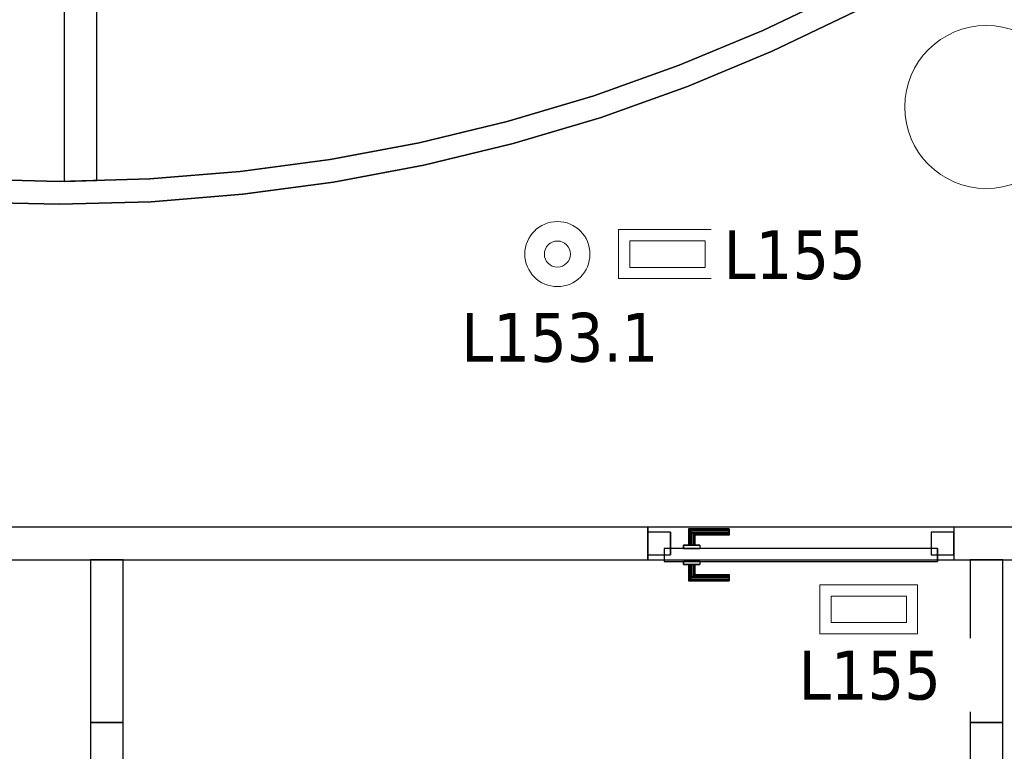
# Model space of a CAD drawing. Header units: metres. Extents: x 391.1 to 427.5, y 12.7 to 28.4.
# Tile 124 of 151: x 413.2 to 416.2, y 15.8 to 18.1. Entities that reach past the tile are written whole.
import ezdxf

# ---------------------------------------------------------------- set-up
doc = ezdxf.new("R2010")
doc.units = ezdxf.units.M
doc.layers.add('01_CARPINTERIA', color=5, linetype='Continuous', lineweight=25, true_color=0x0000ff)
for name, color, linetype, lineweight in [('A-COLS-____-MCUT', 7, 'Continuous', 18), ('A-COLS-____-OTLN', 7, 'Continuous', 18), ('A-DETL-GENF-OTLN', 7, 'Continuous', 18), ('A-GENM-____-OTLN', 7, 'Continuous', 18), ('A-WALL-____-MCUT', 7, 'Continuous', 25), ('A-WALL-____-OTLN', 7, 'Continuous', 25), ('E-LITE-____-IDEN', 7, 'Continuous', 30), ('E-LITE-EQPM-IDEN', 7, 'Continuous', 30)]:
    doc.layers.add(name, color=color, linetype=linetype, lineweight=lineweight)
doc.styles.add('Tahoma_4', font='tahoma.ttf', dxfattribs={"height": 0.15})

# ---------------------------------------------------------------- blocks, each defined once
blk = doc.blocks.new('Family - LONDR55-XX_ZZ-ARQ-CAA-M3D-Londres55-154778-04_ENLLUMENAT_P1')
at = {"layer": '01_CARPINTERIA', "color": 161, "true_color": 0xaaaaff}
for p, q in [((0.69, 0.1487), (0.69, 0.15)), ((0.69, 0.15), (0.69, 0.1487)), ((0.815, 0.15), (0.69, 0.15)), ((0.69, 0.145), (0.69, 0.1487)), ((0.69, 0.1487), (0.69, 0.145)), ((0.8137, 0.1487), (0.69, 0.1487)), ((0.8137, 0.1487), (0.69, 0.1487)), ((0.69, 0.14), (0.69, 0.145)), ((0.69, 0.145), (0.69, 0.14)), ((0.81, 0.145), (0.69, 0.145)), ((0.81, 0.145), (0.69, 0.145)), ((0.69, 0.135), (0.69, 0.14)), ((0.69, 0.14), (0.69, 0.135)), ((0.69, 0.14), (0.805, 0.14)), ((0.805, 0.14), (0.69, 0.14)), ((0.69, 0.135), (0.69, 0.1313)), ((0.69, 0.1313), (0.69, 0.135)), ((0.8, 0.135), (0.69, 0.135)), ((0.8, 0.135), (0.69, 0.135)), ((0.69, 0.1313), (0.69, 0.13)), ((0.69, 0.13), (0.69, 0.1313)), ((0.7963, 0.1313), (0.69, 0.1313)), ((0.7963, 0.1313), (0.69, 0.1313)), ((0.795, 0.13), (0.69, 0.13)), ((0.795, 0.13), (0.7963, 0.1313)), ((0.7963, 0.1313), (0.795, 0.13)), ((0.795, 0.1), (0.795, 0.13)), ((0.7963, 0.1313), (0.8, 0.135)), ((0.8, 0.135), (0.7963, 0.1313)), ((0.7963, 0.1), (0.7963, 0.1313)), ((0.7963, 0.1), (0.7963, 0.1313)), ((0.8, 0.135), (0.805, 0.14)), ((0.805, 0.14), (0.8, 0.135)), ((0.8, 0.1), (0.8, 0.135)), ((0.8, 0.1), (0.8, 0.135)), ((0.81, 0.145), (0.805, 0.14)), ((0.805, 0.14), (0.81, 0.145)), ((0.805, 0.14), (0.805, 0.1)), ((0.805, 0.1), (0.805, 0.14)), ((0.8137, 0.1487), (0.81, 0.145)), ((0.81, 0.145), (0.8137, 0.1487)), ((0.81, 0.1), (0.81, 0.145)), ((0.81, 0.1), (0.81, 0.145)), ((0.815, 0.15), (0.8137, 0.1487)), ((0.8137, 0.1487), (0.815, 0.15)), ((0.8137, 0.1), (0.8137, 0.1487)), ((0.8137, 0.1), (0.8137, 0.1487)), ((0.815, 0.1), (0.815, 0.15)), ((0.83, 0.1), (0.78, 0.1)), ((0.78, 0.1), (0.83, 0.1)), ((0.78, 0.09), (0.78, 0.1)), ((0.78, 0.09), (0.78, 0.1)), ((0.7963, 0.1), (0.795, 0.1)), ((0.795, 0.1), (0.7963, 0.1)), ((0.8, 0.1), (0.7963, 0.1)), ((0.7963, 0.1), (0.8, 0.1)), ((0.805, 0.1), (0.8, 0.1)), ((0.8, 0.1), (0.805, 0.1)), ((0.81, 0.1), (0.805, 0.1)), ((0.805, 0.1), (0.81, 0.1)), ((0.81, 0.1), (0.8137, 0.1)), ((0.8137, 0.1), (0.81, 0.1)), ((0.8137, 0.1), (0.815, 0.1)), ((0.815, 0.1), (0.8137, 0.1)), ((0.83, 0.09), (0.83, 0.1)), ((0.83, 0.1), (0.83, 0.09)), ((0.07, 0.07), (0, 0.07)), ((0, 0.07), (0, 0)), ((0.07, 0.07), (0, 0.07)), ((0, 0), (0, 0.07)), ((0.89, 0.09), (0.05, 0.09)), ((0.05, 0.09), (0.05, 0.05)), ((0.89, 0.09), (0.05, 0.09)), ((0.05, 0.05), (0.05, 0.09)), ((0.07, 0), (0.07, 0.07)), ((0.07, 0), (0.07, 0.07)), ((0.83, 0.09), (0.78, 0.09)), ((0.78, 0.09), (0.83, 0.09)), ((0.94, 0.07), (0.87, 0.07)), ((0.87, 0.07), (0.87, 0)), ((0.94, 0.07), (0.87, 0.07)), ((0.87, 0), (0.87, 0.07)), ((0.89, 0.05), (0.89, 0.09)), ((0.89, 0.05), (0.89, 0.09)), ((0.94, 0), (0.94, 0.07)), ((0.94, 0), (0.94, 0.07)), ((0.05, 0.05), (0.89, 0.05)), ((0.05, 0.05), (0.89, 0.05)), ((0.78, 0.05), (0.83, 0.05)), ((0.83, 0.05), (0.78, 0.05)), ((0.78, 0.04), (0.78, 0.05)), ((0.78, 0.04), (0.78, 0.05)), ((0.78, 0.04), (0.83, 0.04)), ((0.83, 0.04), (0.78, 0.04)), ((0.7963, 0.04), (0.795, 0.04)), ((0.795, 0.04), (0.7963, 0.04)), ((0.795, 0.01), (0.795, 0.04)), ((0.8, 0.04), (0.7963, 0.04)), ((0.7963, 0.04), (0.8, 0.04)), ((0.7963, 0.0087), (0.7963, 0.04)), ((0.7963, 0.0087), (0.7963, 0.04)), ((0.8, 0.04), (0.805, 0.04)), ((0.805, 0.04), (0.8, 0.04)), ((0.8, 0.005), (0.8, 0.04)), ((0.8, 0.005), (0.8, 0.04)), ((0.805, 0.04), (0.81, 0.04)), ((0.81, 0.04), (0.805, 0.04)), ((0.805, 0.04), (0.805, 0)), ((0.805, 0), (0.805, 0.04)), ((0.81, 0.04), (0.8137, 0.04)), ((0.8137, 0.04), (0.81, 0.04)), ((0.81, -0.005), (0.81, 0.04)), ((0.81, -0.005), (0.81, 0.04)), ((0.8137, 0.04), (0.815, 0.04)), ((0.815, 0.04), (0.8137, 0.04)), ((0.8137, -0.0087), (0.8137, 0.04)), ((0.8137, -0.0087), (0.8137, 0.04)), ((0.815, -0.01), (0.815, 0.04)), ((0.83, 0.04), (0.83, 0.05)), ((0.83, 0.05), (0.83, 0.04)), ((0, 0), (0.07, 0)), ((0, 0), (0.07, 0)), ((0.69, 0.0087), (0.69, 0.01)), ((0.69, 0.01), (0.69, 0.0087)), ((0.69, 0.01), (0.795, 0.01)), ((0.69, 0.005), (0.69, 0.0087)), ((0.69, 0.0087), (0.69, 0.005)), ((0.69, 0.0087), (0.7963, 0.0087)), ((0.69, 0.0087), (0.7963, 0.0087)), ((0.69, 0), (0.69, 0.005)), ((0.69, 0.005), (0.69, 0)), ((0.69, 0.005), (0.8, 0.005)), ((0.69, 0.005), (0.8, 0.005)), ((0.69, -0.005), (0.69, 0)), ((0.69, 0), (0.69, -0.005)), ((0.805, 0), (0.69, 0)), ((0.69, 0), (0.805, 0)), ((0.7963, 0.0087), (0.795, 0.01)), ((0.795, 0.01), (0.7963, 0.0087)), ((0.8, 0.005), (0.7963, 0.0087)), ((0.7963, 0.0087), (0.8, 0.005)), ((0.805, 0), (0.8, 0.005)), ((0.8, 0.005), (0.805, 0)), ((0.805, 0), (0.81, -0.005)), ((0.87, 0), (0.94, 0)), ((0.87, 0), (0.94, 0)), ((0.69, -0.005), (0.69, -0.0087)), ((0.69, -0.0087), (0.69, -0.005)), ((0.69, -0.005), (0.81, -0.005)), ((0.69, -0.005), (0.81, -0.005)), ((0.69, -0.0087), (0.69, -0.01)), ((0.69, -0.01), (0.69, -0.0087)), ((0.69, -0.0087), (0.8137, -0.0087)), ((0.69, -0.0087), (0.8137, -0.0087)), ((0.69, -0.01), (0.815, -0.01)), ((0.81, -0.005), (0.805, 0)), ((0.81, -0.005), (0.8137, -0.0087)), ((0.8137, -0.0087), (0.81, -0.005)), ((0.8137, -0.0087), (0.815, -0.01)), ((0.815, -0.01), (0.8137, -0.0087))]:
    blk.add_line(p, q, dxfattribs=at)
blk = doc.blocks.new('Family - Porta P1-154779-04_ENLLUMENAT_P1')
blk.add_blockref('Family - LONDR55-XX_ZZ-ARQ-CAA-M3D-Londres55-154778-04_ENLLUMENAT_P1', (0, 0))
blk = doc.blocks.new('Family - Envans P1-154847-04_ENLLUMENAT_P1')
at = {"layer": 'A-WALL-____-MCUT', "color": 253, "true_color": 0xaaaaaa}
for p, q in [((2.7888, 0.1), (0, 0.1)), ((0, 0.1), (0, 0)), ((2.7888, 0), (2.7888, 0.1)), ((0, 0), (2.7888, 0))]:
    blk.add_line(p, q, dxfattribs=at)
at = {"layer": 'A-WALL-____-OTLN', "color": 253, "true_color": 0xaaaaaa}
for p, q in [((2.7888, 0.1), (0, 0.1)), ((0, 0.1), (0, 0)), ((2.7888, 0), (2.7888, 0.1)), ((0, 0), (2.7888, 0))]:
    blk.add_line(p, q, dxfattribs=at)
at = {"layer": 'A-WALL-____-OTLN', "color": 253, "lineweight": 18, "true_color": 0xaaaaaa}
blk.add_line((0, 0), (2.7888, 0), dxfattribs=at)
blk = doc.blocks.new('Family - Mampara P1-154968-04_ENLLUMENAT_P1')
at = {"layer": 'A-WALL-____-MCUT', "color": 253, "true_color": 0xaaaaaa}
for p, q in [((5.3689, 0.1), (5.1689, 0.1)), ((5.3689, 0), (5.3689, 0.1)), ((9.6709, 0.1), (6.3089, 0.1)), ((6.3089, 0.1), (6.3089, 0)), ((5.1689, 0), (5.3689, 0)), ((6.3089, 0), (9.6709, 0))]:
    blk.add_line(p, q, dxfattribs=at)
at = {"layer": 'A-WALL-____-OTLN', "color": 253, "true_color": 0xaaaaaa}
for p, q in [((18.0374, 0.1), (2.9097, 0.1)), ((5.3689, 0), (5.3689, 0.1)), ((6.3089, 0.1), (5.3689, 0.1)), ((6.3089, 0), (6.3089, 0.1)), ((0, 0), (18.0318, 0)), ((5.3689, 0), (6.3089, 0))]:
    blk.add_line(p, q, dxfattribs=at)
at = {"layer": 'A-WALL-____-OTLN', "color": 253, "lineweight": 18, "true_color": 0xaaaaaa}
blk.add_line((-0.0059, 0), (18.0318, 0), dxfattribs=at)
blk = doc.blocks.new('Family - Vano de puerta P1-154972-04_ENLLUMENAT_P1')
at = {"layer": 'A-GENM-____-OTLN', "color": 253, "true_color": 0xaaaaaa}
for p, q in [((416.0381, 16.5095), (415.0981, 16.5095)), ((415.0981, 16.5095), (415.0981, 16.4095)), ((415.0981, 16.5095), (416.0381, 16.5095)), ((415.0981, 16.4095), (415.0981, 16.5095)), ((416.0381, 16.4095), (416.0381, 16.5095)), ((416.0381, 16.4095), (416.0381, 16.5095)), ((415.0981, 16.4095), (416.0381, 16.4095)), ((416.0381, 16.4095), (415.0981, 16.4095))]:
    blk.add_line(p, q, dxfattribs=at)
blk = doc.blocks.new('Family - Envans P1-155028-04_ENLLUMENAT_P1')
at = {"layer": 'A-WALL-____-MCUT', "color": 253, "true_color": 0xaaaaaa}
for p, q in [((5.1484, 0.6538), (4.8976, 0.5336)), ((4.9262, 0.4697), (5.1803, 0.5915)), ((4.8976, 0.5336), (4.6408, 0.4266)), ((4.6661, 0.3613), (4.9262, 0.4697)), ((4.6408, 0.4266), (4.3788, 0.3333)), ((4.3788, 0.3333), (4.1123, 0.2538)), ((4.4006, 0.2667), (4.6661, 0.3613)), ((4.1123, 0.2538), (3.842, 0.1883)), ((4.1306, 0.1862), (4.4006, 0.2667)), ((3.842, 0.1883), (3.5686, 0.1371)), ((3.8567, 0.1198), (4.1306, 0.1862)), ((3.5686, 0.1371), (3.2929, 0.1002)), ((3.2929, 0.1002), (3.0157, 0.0779)), ((3.5797, 0.0679), (3.8567, 0.1198)), ((2.7376, 0.07), (2.4596, 0.0768)), ((3.0157, 0.0779), (2.7376, 0.07)), ((3.3004, 0.0306), (3.5797, 0.0679)), ((3.0195, 0.0079), (3.3004, 0.0306)), ((2.4561, 0.0068), (2.7378, 0)), ((2.7378, 0), (3.0195, 0.0079))]:
    blk.add_line(p, q, dxfattribs=at)
at = {"layer": 'A-WALL-____-OTLN', "color": 253, "true_color": 0xaaaaaa}
for p, q in [((4.8976, 0.5336), (5.1484, 0.6538)), ((5.1803, 0.5915), (4.9262, 0.4697)), ((4.6408, 0.4266), (4.8976, 0.5336)), ((4.9262, 0.4697), (4.6661, 0.3613)), ((4.3788, 0.3333), (4.6408, 0.4266)), ((4.1123, 0.2538), (4.3788, 0.3333)), ((4.6661, 0.3613), (4.4006, 0.2667)), ((3.842, 0.1883), (4.1123, 0.2538)), ((4.4006, 0.2667), (4.1306, 0.1862)), ((3.5686, 0.1371), (3.842, 0.1883)), ((4.1306, 0.1862), (3.8567, 0.1198)), ((3.2929, 0.1002), (3.5686, 0.1371)), ((3.0157, 0.0779), (3.2929, 0.1002)), ((3.8567, 0.1198), (3.5797, 0.0679)), ((2.4596, 0.0768), (2.7376, 0.07)), ((2.7376, 0.07), (3.0157, 0.0779)), ((3.5797, 0.0679), (3.3004, 0.0306)), ((3.3004, 0.0306), (3.0195, 0.0079)), ((2.7378, 0), (2.4561, 0.0068)), ((3.0195, 0.0079), (2.7378, 0))]:
    blk.add_line(p, q, dxfattribs=at)
blk = doc.blocks.new('Family - Envans P1-155041-04_ENLLUMENAT_P1')
at = {"layer": 'A-WALL-____-MCUT', "color": 253, "true_color": 0xaaaaaa}
for p, q in [((2.7888, 0.1), (0, 0.1)), ((0, 0.1), (0, 0)), ((2.7888, 0), (2.7888, 0.1)), ((0, 0), (2.7888, 0))]:
    blk.add_line(p, q, dxfattribs=at)
at = {"layer": 'A-WALL-____-OTLN', "color": 253, "true_color": 0xaaaaaa}
for p, q in [((2.7888, 0.1), (0, 0.1)), ((0, 0.1), (0, 0)), ((2.7888, 0), (2.7888, 0.1)), ((0, 0), (2.7888, 0))]:
    blk.add_line(p, q, dxfattribs=at)
at = {"layer": 'A-WALL-____-OTLN', "color": 253, "lineweight": 18, "true_color": 0xaaaaaa}
blk.add_line((0, 0), (2.7888, 0), dxfattribs=at)
blk = doc.blocks.new('Family - Mampara P1-155088-04_ENLLUMENAT_P1')
at = {"layer": 'A-WALL-____-MCUT', "color": 253, "true_color": 0xaaaaaa}
for p, q in [((0.5, 0.1), (0, 0.1)), ((0, 0.1), (0, 0)), ((0.5, 0), (0.5, 0.1)), ((0, 0), (0.5, 0))]:
    blk.add_line(p, q, dxfattribs=at)
at = {"layer": 'A-WALL-____-OTLN', "color": 253, "true_color": 0xaaaaaa}
for p, q in [((0.5, 0.1), (0, 0.1)), ((0, 0.1), (0, 0)), ((0.5, 0), (0.5, 0.1)), ((0, 0), (0.5, 0))]:
    blk.add_line(p, q, dxfattribs=at)
at = {"layer": 'A-WALL-____-OTLN', "color": 253, "lineweight": 18, "true_color": 0xaaaaaa}
blk.add_line((0, 0), (0.5, 0), dxfattribs=at)
blk = doc.blocks.new('Family - Envans P1-155135-04_ENLLUMENAT_P1')
at = {"layer": 'A-WALL-____-MCUT', "color": 253, "true_color": 0xaaaaaa}
for p, q in [((0, 0.1), (0, 0)), ((3.246, 0.1), (0, 0.1)), ((3.2488, 0), (3.246, 0.1)), ((0, 0), (3.2488, 0))]:
    blk.add_line(p, q, dxfattribs=at)
at = {"layer": 'A-WALL-____-OTLN', "color": 253, "true_color": 0xaaaaaa}
for p, q in [((0, 0.1), (0, 0)), ((3.246, 0.1), (0, 0.1)), ((3.2488, 0), (3.246, 0.1)), ((0, 0), (3.2488, 0))]:
    blk.add_line(p, q, dxfattribs=at)
at = {"layer": 'A-WALL-____-OTLN', "color": 253, "lineweight": 18, "true_color": 0xaaaaaa}
blk.add_line((0, 0), (3.2488, 0), dxfattribs=at)
blk = doc.blocks.new('Family - Mampara P1-155154-04_ENLLUMENAT_P1')
at = {"layer": 'A-WALL-____-MCUT', "color": 253, "true_color": 0xaaaaaa}
for p, q in [((0.5, 0.1), (0, 0.1)), ((0, 0.1), (0, 0)), ((0.5, 0), (0.5, 0.1)), ((0, 0), (0.5, 0))]:
    blk.add_line(p, q, dxfattribs=at)
at = {"layer": 'A-WALL-____-OTLN', "color": 253, "true_color": 0xaaaaaa}
for p, q in [((0.5, 0.1), (0, 0.1)), ((0, 0.1), (0, 0)), ((0.5, 0), (0.5, 0.1)), ((0, 0), (0.5, 0))]:
    blk.add_line(p, q, dxfattribs=at)
at = {"layer": 'A-WALL-____-OTLN', "color": 253, "lineweight": 18, "true_color": 0xaaaaaa}
blk.add_line((0, 0), (0.5, 0), dxfattribs=at)
blk = doc.blocks.new('Family - Pilar P1-155187-04_ENLLUMENAT_P1')
at = {"layer": 'A-COLS-____-MCUT', "color": 253, "true_color": 0xaaaaaa}
for start, end in [(360, 180), (180, 360)]:
    blk.add_arc((0.25, 0.25), 0.25, start, end, dxfattribs=at)
at = {"layer": 'A-COLS-____-OTLN', "color": 253, "true_color": 0xaaaaaa}
for start, end in [(360, 180), (180, 360)]:
    blk.add_arc((0.25, 0.25), 0.25, start, end, dxfattribs=at)
blk = doc.blocks.new('LONDR55-XX_ZZ-ARQ-CAA-M3D-Londres55_ifc-1-04_ENLLUMENAT_P1')
at = {"layer": '01_CARPINTERIA', "color": 253, "lineweight": 18, "true_color": 0xaaaaaa, "rotation": 180}
blk.add_blockref('Family - Porta P1-154779-04_ENLLUMENAT_P1', (416.0381, 16.4945), dxfattribs=at)
at = {"layer": 'A-COLS-____-OTLN', "color": 253, "lineweight": 18, "true_color": 0xaaaaaa}
blk.add_blockref('Family - Pilar P1-155187-04_ENLLUMENAT_P1', (415.887, 17.5495), dxfattribs=at)
at = {"layer": 'A-GENM-____-OTLN', "color": 253, "lineweight": 18, "true_color": 0xaaaaaa}
blk.add_blockref('Family - Vano de puerta P1-154972-04_ENLLUMENAT_P1', (0, 0), dxfattribs=at)
at = {"layer": 'A-WALL-____-OTLN', "color": 253, "lineweight": 18, "true_color": 0xaaaaaa}
for name, p, rotation in [('Family - Envans P1-155135-04_ENLLUMENAT_P1', (413.3066, 20.82), 270), ('Family - Mampara P1-154968-04_ENLLUMENAT_P1', (421.407, 16.5095), 180), ('Family - Mampara P1-155154-04_ENLLUMENAT_P1', (413.3874, 16.4095), 270), ('Family - Mampara P1-155088-04_ENLLUMENAT_P1', (416.0881, 16.4095), 270), ('Family - Envans P1-154847-04_ENLLUMENAT_P1', (413.3874, 15.9095), 270), ('Family - Envans P1-155041-04_ENLLUMENAT_P1', (416.0881, 15.9095), 270)]:
    blk.add_blockref(name, p, dxfattribs=dict(at, rotation=rotation))
blk.add_blockref('Family - Envans P1-155028-04_ENLLUMENAT_P1', (410.5542, 17.5008), dxfattribs=at)
blk = doc.blocks.new('ZYR_06_02_02 Down Superficie - L 03-834902-04_ENLLUMENAT_P1')
at = {"layer": 'A-DETL-GENF-OTLN', "color": 92, "true_color": 0x00c400}
for radius in [0.1, 0.04]:
    blk.add_circle((0, 0), radius, dxfattribs=at)
blk = doc.blocks.new('ZYR_06_03 Emer Sostre Rect - 01 Emergencia Superficie 01-829055-04_ENLLUMENAT_P1')
at = {"layer": 'A-DETL-GENF-OTLN', "color": 6, "true_color": 0xff00ff}
for p, q in [((-0.15, 0.075), (0.15, 0.075)), ((-0.15, -0.075), (-0.15, 0.075)), ((0.15, 0.075), (0.15, -0.075)), ((-0.1157, 0.0407), (0.1157, 0.0407)), ((-0.1157, -0.0407), (-0.1157, 0.0407)), ((0.1157, 0.0407), (0.1157, -0.0407)), ((0.1157, -0.0407), (-0.1157, -0.0407)), ((0.15, -0.075), (-0.15, -0.075))]:
    blk.add_line(p, q, dxfattribs=at)

msp = doc.modelspace()

# ---------------------------------------------------------------- block references
at = {"lineweight": 5}
msp.add_blockref('LONDR55-XX_ZZ-ARQ-CAA-M3D-Londres55_ifc-1-04_ENLLUMENAT_P1', (0, 0), dxfattribs=at)
at = {"layer": 'A-DETL-GENF-OTLN', "color": 92, "true_color": 0x00c400}
msp.add_blockref('ZYR_06_02_02 Down Superficie - L 03-834902-04_ENLLUMENAT_P1', (414.8207, 17.3479), dxfattribs=at)
at = {"layer": 'A-DETL-GENF-OTLN', "color": 6, "true_color": 0xff00ff}
for p in [(415.1586, 17.3479), (415.7767, 16.2571)]:
    msp.add_blockref('ZYR_06_03 Emer Sostre Rect - 01 Emergencia Superficie 01-829055-04_ENLLUMENAT_P1', p, dxfattribs=at)

# ---------------------------------------------------------------- texts
at = {"layer": 'E-LITE-EQPM-IDEN', "insert": (414.5257, 17.1675), "char_height": 0.15, "width": 0.721519, "attachment_point": 1, "style": 'Tahoma_4'}
msp.add_mtext('L153.1', dxfattribs=at)

# ---------------------------------------------------------------- next in the draw order: texts
at = {"layer": 'E-LITE-____-IDEN', "char_height": 0.15, "width": 0.517088, "attachment_point": 1, "style": 'Tahoma_4', "bg_fill": 3, "box_fill_scale": 1.25, "bg_fill_color": 256, "bg_fill_true_color": 13158600, "bg_fill_transparency": 0}
for insert in [(415.331, 17.4209), (415.5617, 16.1303)]:
    msp.add_mtext('L155', dxfattribs=dict(at, insert=insert))

doc.saveas('drawing.dxf')
